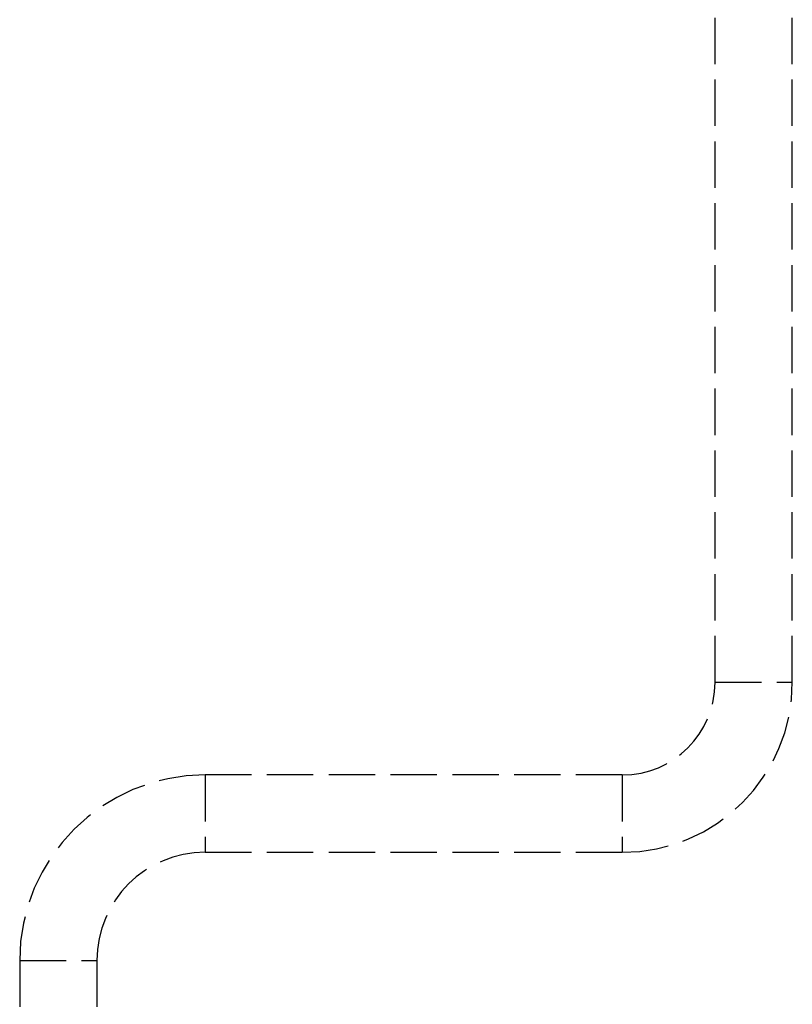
# Model space of a CAD drawing. Header units: millimetres. Extents: x -205 to 205, y 0 to 637.
# Tile 60 of 82: x -205 to -180, y 396 to 427. Entities that reach past the tile are written whole.
import ezdxf

# ---------------------------------------------------------------- set-up
doc = ezdxf.new("R2010")
doc.units = ezdxf.units.MM
doc.header["$LTSCALE"] = 10
doc.linetypes.add('ALLCAD_Strich', pattern=[0.2, 0.15, -0.05])
doc.layers.add('BESCH_KONT_sich_schn_grun_2d', color=10, linetype='Continuous')

msp = doc.modelspace()

# ---------------------------------------------------------------- linework, layer by layer
at = {"layer": 'BESCH_KONT_sich_schn_grun_2d', "linetype": 'ALLCAD_Strich'}
for p, q in [((-182.5, 405.922), (-182.5, 596.922)), ((-180, 405.922), (-180, 596.922)), ((-182.5, 405.922), (-180, 405.922)), ((-185.5, 402.922), (-199, 402.922)), ((-199, 402.922), (-199, 400.422)), ((-185.5, 402.922), (-185.5, 400.422)), ((-199, 400.422), (-185.5, 400.422)), ((-205, 396.922), (-202.5, 396.922)), ((-205, 396.922), (-205, 385.922)), ((-202.5, 396.922), (-202.5, 385.922))]:
    msp.add_line(p, q, dxfattribs=at)
for centre, radius, start, end in [((-185.5, 405.922), 5.5, 270, 0), ((-185.5, 405.922), 3, 270, 0), ((-199, 396.922), 6, 90, 180), ((-199, 396.922), 3.5, 90, 180)]:
    msp.add_arc(centre, radius, start, end, dxfattribs=at)

doc.saveas('drawing.dxf')
